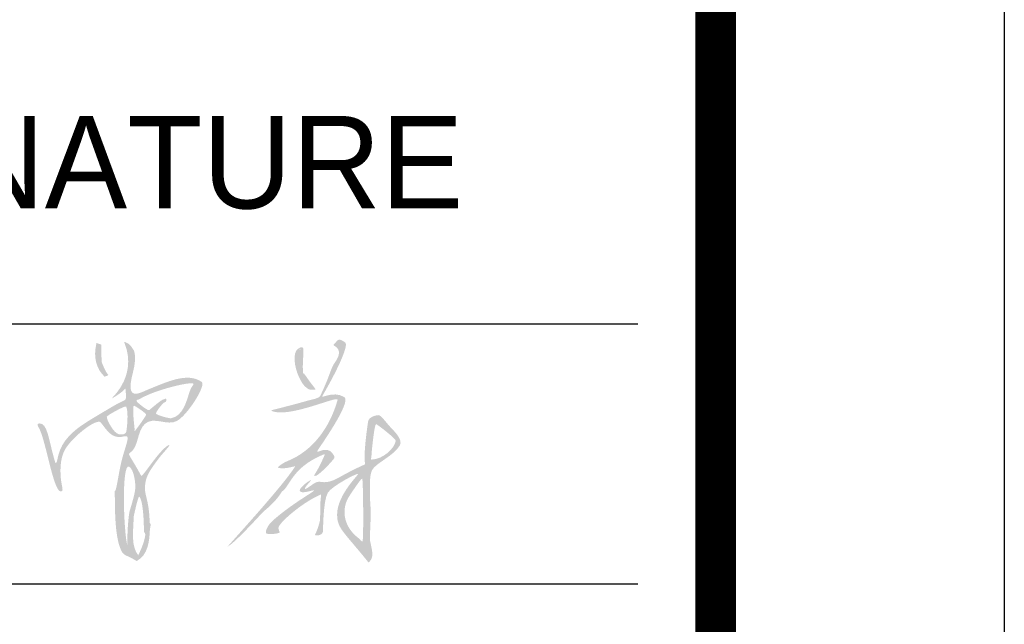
# Model space of a CAD drawing. Header units: millimetres. Extents: x 38389465 to 38395088, y 2473666 to 2480744.
# Tile 228 of 256: x 38391198 to 38391249, y 2479636 to 2479667. Entities that reach past the tile are written whole.
import ezdxf

# ---------------------------------------------------------------- set-up
doc = ezdxf.new("R2010")
doc.units = ezdxf.units.MM
doc.header["$LTSCALE"] = 2
doc.layers.get('0').update_dxf_attribs({"linetype": 'CONTINUOUS', "lineweight": 9})
doc.layers.add('PUB_TITLE', color=4, linetype='CONTINUOUS')
doc.styles.add('图框-宋体', font='txt')

# ---------------------------------------------------------------- blocks, each defined once
blk = doc.blocks.new('A$C147F3DBF')
h = blk.add_hatch(color=256)
h.dxf.hatch_style = 1
edge = h.paths.add_edge_path(flags=16)
edge.add_spline(control_points=[(-7368, 1000), (-7368, 1000), (-7368, 1000), (-7368, 1000)], knot_values=[0, 0, 0, 0, 1, 1, 1, 1], degree=3, periodic=0)
edge = h.paths.add_edge_path(flags=16)
edge.add_spline(control_points=[(-6725, 3547), (-6725, 3547), (-6725, 3547), (-6725, 3547)], knot_values=[0, 0, 0, 0, 1, 1, 1, 1], degree=3, periodic=0)
edge = h.paths.add_edge_path()
edge.add_spline(control_points=[(-4796, 2083), (-5001, 1750), (-5973, 700), (-5950, 713)], knot_values=[0, 0, 0, 0, 1, 1, 1, 1], degree=3, periodic=0)
edge.add_spline(control_points=[(-5950, 713), (-5798, 803), (-5358, 1296), (-5338, 1312)], knot_values=[0, 0, 0, 0, 1, 1, 1, 1], degree=3, periodic=0)
edge.add_spline(control_points=[(-5338, 1312), (-5066, 1536), (-5036, 1646), (-5013, 1662)], knot_values=[0, 0, 0, 0, 1, 1, 1, 1], degree=3, periodic=0)
edge.add_spline(control_points=[(-5013, 1662), (-4878, 1754), (-4846, 2063), (-4330, 2283)], knot_values=[0, 0, 0, 0, 1, 1, 1, 1], degree=3, periodic=0)
edge.add_spline(control_points=[(-4330, 2283), (-4304, 2294), (-4275, 2309), (-4287, 2282)], knot_values=[0, 0, 0, 0, 1, 1, 1, 1], degree=3, periodic=0)
edge.add_spline(control_points=[(-4287, 2282), (-4424, 1965), (-4486, 1934), (-4460, 1924)], knot_values=[0, 0, 0, 0, 1, 1, 1, 1], degree=3, periodic=0)
edge.add_spline(control_points=[(-4460, 1924), (-4404, 1904), (-4129, 2208), (-4118, 2234)], knot_values=[0, 0, 0, 0, 1, 1, 1, 1], degree=3, periodic=0)
edge.add_spline(control_points=[(-4118, 2234), (-4107, 2262), (-4163, 2332), (-4188, 2349)], knot_values=[0, 0, 0, 0, 1, 1, 1, 1], degree=3, periodic=0)
edge.add_spline(control_points=[(-4188, 2349), (-4303, 2424), (-4437, 2293), (-4408, 2360)], knot_values=[0, 0, 0, 0, 1, 1, 1, 1], degree=3, periodic=0)
edge.add_spline(control_points=[(-4408, 2360), (-4397, 2386), (-3813, 3196), (-3950, 3277)], knot_values=[0, 0, 0, 0, 1, 1, 1, 1], degree=3, periodic=0)
edge.add_spline(control_points=[(-3950, 3277), (-4149, 3397), (-4364, 3231), (-4322, 3302)], knot_values=[0, 0, 0, 0, 1, 1, 1, 1], degree=3, periodic=0)
edge.add_spline(control_points=[(-4322, 3302), (-4029, 3805), (-3876, 4172), (-3934, 4212)], knot_values=[0, 0, 0, 0, 1, 1, 1, 1], degree=3, periodic=0)
edge.add_spline(control_points=[(-3934, 4212), (-3971, 4238), (-4031, 4281), (-4060, 4252)], knot_values=[0, 0, 0, 0, 1, 1, 1, 1], degree=3, periodic=0)
edge.add_spline(control_points=[(-4060, 4252), (-4079, 4234), (-4091, 4221), (-4109, 4201)], knot_values=[0, 0, 0, 0, 1, 1, 1, 1], degree=3, periodic=0)
edge.add_spline(control_points=[(-4109, 4201), (-4127, 4180), (-4150, 4172), (-4125, 4159)], knot_values=[0, 0, 0, 0, 1, 1, 1, 1], degree=3, periodic=0)
edge.add_spline(control_points=[(-4125, 4159), (-3986, 4086), (-4049, 3959), (-4104, 3880)], knot_values=[0, 0, 0, 0, 1, 1, 1, 1], degree=3, periodic=0)
edge.add_spline(control_points=[(-4104, 3880), (-4194, 3751), (-4176, 3687), (-4361, 3298)], knot_values=[0, 0, 0, 0, 1, 1, 1, 1], degree=3, periodic=0)
edge.add_spline(control_points=[(-4361, 3298), (-4382, 3254), (-4529, 3228), (-4559, 3220)], knot_values=[0, 0, 0, 0, 1, 1, 1, 1], degree=3, periodic=0)
edge.add_spline(control_points=[(-4559, 3220), (-5102, 3065), (-5238, 3056), (-5194, 3038)], knot_values=[0, 0, 0, 0, 1, 1, 1, 1], degree=3, periodic=0)
edge.add_spline(control_points=[(-5194, 3038), (-4889, 2910), (-4040, 3317), (-4064, 3229)], knot_values=[0, 0, 0, 0, 1, 1, 1, 1], degree=3, periodic=0)
edge.add_spline(control_points=[(-4064, 3229), (-4190, 2775), (-4478, 2358), (-4926, 2179)], knot_values=[0, 0, 0, 0, 1, 1, 1, 1], degree=3, periodic=0)
edge.add_spline(control_points=[(-4926, 2179), (-5017, 2143), (-5111, 2067), (-5080, 2062)], knot_values=[0, 0, 0, 0, 1, 1, 1, 1], degree=3, periodic=0)
edge.add_spline(control_points=[(-5080, 2062), (-4935, 2036), (-4779, 2109), (-4796, 2083)], knot_values=[0, 0, 0, 0, 1, 1, 1, 1], degree=3, periodic=0)
edge = h.paths.add_edge_path(flags=16)
edge.add_spline(control_points=[(-7634, 1309), (-7664, 1097), (-7671, 927), (-7667, 725)], knot_values=[0, 0, 0, 0, 1, 1, 1, 1], degree=3, periodic=0)
edge.add_spline(control_points=[(-7667, 725), (-7736, 973), (-7768, 2136), (-7643, 2086)], knot_values=[0, 0, 0, 0, 1, 1, 1, 1], degree=3, periodic=0)
edge.add_spline(control_points=[(-7643, 2086), (-7561, 2054), (-7515, 1792), (-7538, 1667)], knot_values=[0, 0, 0, 0, 1, 1, 1, 1], degree=3, periodic=0)
edge.add_spline(control_points=[(-7538, 1667), (-7562, 1537), (-7625, 1340), (-7634, 1309)], knot_values=[0, 0, 0, 0, 1, 1, 1, 1], degree=3, periodic=0)
edge = h.paths.add_edge_path(flags=16)
edge.add_spline(control_points=[(-7384, 959), (-7315, 968), (-7420, 679), (-7484, 567)], knot_values=[0, 0, 0, 0, 1, 1, 1, 1], degree=3, periodic=0)
edge.add_spline(control_points=[(-7484, 567), (-7607, 732), (-7569, 956), (-7559, 1234)], knot_values=[0, 0, 0, 0, 1, 1, 1, 1], degree=3, periodic=0)
edge.add_spline(control_points=[(-7559, 1234), (-7552, 1263), (-7484, 1593), (-7463, 1570)], knot_values=[0, 0, 0, 0, 1, 1, 1, 1], degree=3, periodic=0)
edge.add_spline(control_points=[(-7463, 1570), (-7402, 1502), (-7386, 1196), (-7384, 959)], knot_values=[0, 0, 0, 0, 1, 1, 1, 1], degree=3, periodic=0)
edge = h.paths.add_edge_path()
edge.add_spline(control_points=[(-7283, 1000), (-7290, 803), (-7317, 568), (-7509, 467)], knot_values=[0, 0, 0, 0, 1, 1, 1, 1], degree=3, periodic=0)
edge.add_spline(control_points=[(-7509, 467), (-7673, 570), (-7723, 555), (-7763, 627)], knot_values=[0, 0, 0, 0, 1, 1, 1, 1], degree=3, periodic=0)
edge.add_spline(control_points=[(-7763, 627), (-7881, 844), (-7883, 1289), (-7884, 1667)], knot_values=[0, 0, 0, 0, 1, 1, 1, 1], degree=3, periodic=0)
edge.add_spline(control_points=[(-7884, 1667), (-7849, 1660), (-7820, 2038), (-7729, 2324)], knot_values=[0, 0, 0, 0, 1, 1, 1, 1], degree=3, periodic=0)
edge.add_spline(control_points=[(-7729, 2324), (-7632, 2631), (-7641, 2618), (-7765, 2596)], knot_values=[0, 0, 0, 0, 1, 1, 1, 1], degree=3, periodic=0)
edge.add_spline(control_points=[(-7765, 2596), (-7784, 2593), (-7797, 2591), (-7824, 2593)], knot_values=[0, 0, 0, 0, 1, 1, 1, 1], degree=3, periodic=0)
edge.add_spline(control_points=[(-7824, 2593), (-7968, 2602), (-8040, 2739), (-8126, 2842)], knot_values=[0, 0, 0, 0, 1, 1, 1, 1], degree=3, periodic=0)
edge.add_spline(control_points=[(-8126, 2842), (-8197, 2927), (-8676, 2550), (-8764, 2324)], knot_values=[0, 0, 0, 0, 1, 1, 1, 1], degree=3, periodic=0)
edge.add_spline(control_points=[(-8764, 2324), (-8818, 2184), (-8822, 2037), (-8810, 1888)], knot_values=[0, 0, 0, 0, 1, 1, 1, 1], degree=3, periodic=0)
edge.add_spline(control_points=[(-8810, 1888), (-8801, 1781), (-8764, 1684), (-8789, 1666)], knot_values=[0, 0, 0, 0, 1, 1, 1, 1], degree=3, periodic=0)
edge.add_spline(control_points=[(-8789, 1666), (-8922, 1567), (-9054, 2482), (-9173, 2724)], knot_values=[0, 0, 0, 0, 1, 1, 1, 1], degree=3, periodic=0)
edge.add_spline(control_points=[(-9173, 2724), (-9193, 2767), (-9201, 2769), (-9207, 2795)], knot_values=[0, 0, 0, 0, 1, 1, 1, 1], degree=3, periodic=0)
edge.add_spline(control_points=[(-9207, 2795), (-9212, 2815), (-9199, 2824), (-9179, 2825)], knot_values=[0, 0, 0, 0, 1, 1, 1, 1], degree=3, periodic=0)
edge.add_spline(control_points=[(-9179, 2825), (-9039, 2837), (-9020, 2556), (-8924, 2220)], knot_values=[0, 0, 0, 0, 1, 1, 1, 1], degree=3, periodic=0)
edge.add_spline(control_points=[(-8924, 2220), (-8916, 2193), (-8909, 2171), (-8901, 2146)], knot_values=[0, 0, 0, 0, 1, 1, 1, 1], degree=3, periodic=0)
edge.add_spline(control_points=[(-8901, 2146), (-8899, 2138), (-8897, 2154), (-8888, 2155)], knot_values=[0, 0, 0, 0, 1, 1, 1, 1], degree=3, periodic=0)
edge.add_spline(control_points=[(-8888, 2155), (-8860, 2157), (-8876, 2395), (-8668, 2609)], knot_values=[0, 0, 0, 0, 1, 1, 1, 1], degree=3, periodic=0)
edge.add_spline(control_points=[(-8668, 2609), (-8522, 2758), (-8414, 2824), (-8027, 3053)], knot_values=[0, 0, 0, 0, 1, 1, 1, 1], degree=3, periodic=0)
edge.add_spline(control_points=[(-8027, 3053), (-7949, 3100), (-7860, 3151), (-7819, 3173)], knot_values=[0, 0, 0, 0, 1, 1, 1, 1], degree=3, periodic=0)
edge.add_spline(control_points=[(-7819, 3173), (-7681, 3247), (-7681, 3194), (-7701, 3414)], knot_values=[0, 0, 0, 0, 1, 1, 1, 1], degree=3, periodic=0)
edge.add_spline(control_points=[(-7701, 3414), (-7704, 3442), (-7722, 3371), (-7925, 3258)], knot_values=[0, 0, 0, 0, 1, 1, 1, 1], degree=3, periodic=0)
edge.add_spline(control_points=[(-7925, 3258), (-8019, 3205), (-7471, 3587), (-7719, 4209)], knot_values=[0, 0, 0, 0, 1, 1, 1, 1], degree=3, periodic=0)
edge.add_spline(control_points=[(-7719, 4209), (-7730, 4237), (-7701, 4216), (-7674, 4203)], knot_values=[0, 0, 0, 0, 1, 1, 1, 1], degree=3, periodic=0)
edge.add_spline(control_points=[(-7674, 4203), (-7656, 4195), (-7652, 4194), (-7626, 4169)], knot_values=[0, 0, 0, 0, 1, 1, 1, 1], degree=3, periodic=0)
edge.add_spline(control_points=[(-7626, 4169), (-7608, 4151), (-7593, 4131), (-7580, 4110)], knot_values=[0, 0, 0, 0, 1, 1, 1, 1], degree=3, periodic=0)
edge.add_spline(control_points=[(-7580, 4110), (-7567, 4090), (-7543, 4055), (-7556, 4075)], knot_values=[0, 0, 0, 0, 1, 1, 1, 1], degree=3, periodic=0)
edge.add_spline(control_points=[(-7556, 4075), (-7571, 4098), (-7494, 3992), (-7576, 3686)], knot_values=[0, 0, 0, 0, 1, 1, 1, 1], degree=3, periodic=0)
edge.add_spline(control_points=[(-7576, 3686), (-7713, 3172), (-7446, 3355), (-7298, 3413)], knot_values=[0, 0, 0, 0, 1, 1, 1, 1], degree=3, periodic=0)
edge.add_spline(control_points=[(-7298, 3413), (-7000, 3531), (-6641, 3709), (-6395, 3537)], knot_values=[0, 0, 0, 0, 1, 1, 1, 1], degree=3, periodic=0)
edge.add_spline(control_points=[(-6395, 3537), (-6312, 3480), (-6631, 2978), (-6813, 2871)], knot_values=[0, 0, 0, 0, 1, 1, 1, 1], degree=3, periodic=0)
edge.add_spline(control_points=[(-6813, 2871), (-6982, 2771), (-7214, 2957), (-7368, 2817)], knot_values=[0, 0, 0, 0, 1, 1, 1, 1], degree=3, periodic=0)
edge.add_spline(control_points=[(-7368, 2817), (-7514, 2684), (-7463, 2418), (-7637, 2310)], knot_values=[0, 0, 0, 0, 1, 1, 1, 1], degree=3, periodic=0)
edge.add_spline(control_points=[(-7637, 2310), (-7660, 2295), (-7585, 2211), (-7433, 1931)], knot_values=[0, 0, 0, 0, 1, 1, 1, 1], degree=3, periodic=0)
edge.add_spline(control_points=[(-7433, 1931), (-7411, 1890), (-7136, 2355), (-6967, 2451)], knot_values=[0, 0, 0, 0, 1, 1, 1, 1], degree=3, periodic=0)
edge.add_spline(control_points=[(-6967, 2451), (-6883, 2498), (-7075, 2302), (-7132, 2224)], knot_values=[0, 0, 0, 0, 1, 1, 1, 1], degree=3, periodic=0)
edge.add_spline(control_points=[(-7132, 2224), (-7248, 2068), (-7341, 1947), (-7362, 1797)], knot_values=[0, 0, 0, 0, 1, 1, 1, 1], degree=3, periodic=0)
edge.add_spline(control_points=[(-7362, 1797), (-7391, 1584), (-7299, 1569), (-7284, 1117)], knot_values=[0, 0, 0, 0, 1, 1, 1, 1], degree=3, periodic=0)
edge.add_spline(control_points=[(-7284, 1117), (-7252, 1113), (-7281, 1040), (-7283, 1000)], knot_values=[0, 0, 0, 0, 1, 1, 1, 1], degree=3, periodic=0)
edge = h.paths.add_edge_path(flags=17)
edge.add_spline(control_points=[(-8205, 4166), (-8249, 3973), (-8208, 3762), (-8059, 3626)], knot_values=[0, 0, 0, 0, 1, 1, 1, 1], degree=3, periodic=0)
edge.add_spline(control_points=[(-8059, 3626), (-8023, 3641), (-8016, 3635), (-8001, 3651)], knot_values=[0, 0, 0, 0, 1, 1, 1, 1], degree=3, periodic=0)
edge.add_spline(control_points=[(-8001, 3651), (-7987, 3666), (-8004, 3654), (-8035, 3713)], knot_values=[0, 0, 0, 0, 1, 1, 1, 1], degree=3, periodic=0)
edge.add_spline(control_points=[(-8035, 3713), (-8064, 3767), (-8088, 3824), (-8109, 3876)], knot_values=[0, 0, 0, 0, 1, 1, 1, 1], degree=3, periodic=0)
edge.add_spline(control_points=[(-8109, 3876), (-8117, 4083), (-8116, 4063), (-8117, 4176)], knot_values=[0, 0, 0, 0, 1, 1, 1, 1], degree=3, periodic=0)
edge.add_spline(control_points=[(-8117, 4176), (-8146, 4186), (-8159, 4190), (-8179, 4196)], knot_values=[0, 0, 0, 0, 1, 1, 1, 1], degree=3, periodic=0)
edge.add_spline(control_points=[(-8179, 4196), (-8206, 4205), (-8195, 4210), (-8205, 4166)], knot_values=[0, 0, 0, 0, 1, 1, 1, 1], degree=3, periodic=0)
edge = h.paths.add_edge_path(flags=16)
edge.add_spline(control_points=[(-7688, 2678), (-7697, 2638), (-7764, 2631), (-7809, 2638)], knot_values=[0, 0, 0, 0, 1, 1, 1, 1], degree=3, periodic=0)
edge.add_spline(control_points=[(-7809, 2638), (-7909, 2655), (-8035, 2912), (-8021, 2941)], knot_values=[0, 0, 0, 0, 1, 1, 1, 1], degree=3, periodic=0)
edge.add_spline(control_points=[(-8021, 2941), (-8008, 2968), (-7700, 3139), (-7688, 3113)], knot_values=[0, 0, 0, 0, 1, 1, 1, 1], degree=3, periodic=0)
edge.add_spline(control_points=[(-7688, 3113), (-7642, 3012), (-7681, 2707), (-7688, 2678)], knot_values=[0, 0, 0, 0, 1, 1, 1, 1], degree=3, periodic=0)
edge = h.paths.add_edge_path(flags=16)
edge.add_spline(control_points=[(-7347, 2972), (-7357, 2941), (-7520, 2717), (-7538, 2698)], knot_values=[0, 0, 0, 0, 1, 1, 1, 1], degree=3, periodic=0)
edge.add_spline(control_points=[(-7538, 2698), (-7554, 2682), (-7542, 2719), (-7547, 2761)], knot_values=[0, 0, 0, 0, 1, 1, 1, 1], degree=3, periodic=0)
edge.add_spline(control_points=[(-7547, 2761), (-7551, 2789), (-7553, 2813), (-7556, 2842)], knot_values=[0, 0, 0, 0, 1, 1, 1, 1], degree=3, periodic=0)
edge.add_spline(control_points=[(-7556, 2842), (-7559, 2869), (-7584, 3132), (-7555, 3128)], knot_values=[0, 0, 0, 0, 1, 1, 1, 1], degree=3, periodic=0)
edge.add_spline(control_points=[(-7555, 3128), (-7529, 3124), (-7340, 2997), (-7347, 2972)], knot_values=[0, 0, 0, 0, 1, 1, 1, 1], degree=3, periodic=0)
edge = h.paths.add_edge_path(flags=16)
edge.add_spline(control_points=[(-6607, 3353), (-6654, 3211), (-6713, 2951), (-6918, 2914)], knot_values=[0, 0, 0, 0, 1, 1, 1, 1], degree=3, periodic=0)
edge.add_spline(control_points=[(-6918, 2914), (-6947, 2908), (-7174, 2966), (-7177, 2997)], knot_values=[0, 0, 0, 0, 1, 1, 1, 1], degree=3, periodic=0)
edge.add_spline(control_points=[(-7177, 2997), (-7179, 3030), (-7055, 3183), (-7030, 3186)], knot_values=[0, 0, 0, 0, 1, 1, 1, 1], degree=3, periodic=0)
edge.add_spline(control_points=[(-7030, 3186), (-7010, 3188), (-6997, 3213), (-7000, 3234)], knot_values=[0, 0, 0, 0, 1, 1, 1, 1], degree=3, periodic=0)
edge.add_spline(control_points=[(-7000, 3234), (-7006, 3266), (-7017, 3242), (-7048, 3237)], knot_values=[0, 0, 0, 0, 1, 1, 1, 1], degree=3, periodic=0)
edge.add_spline(control_points=[(-7048, 3237), (-7083, 3233), (-7221, 3114), (-7294, 3053)], knot_values=[0, 0, 0, 0, 1, 1, 1, 1], degree=3, periodic=0)
edge.add_spline(control_points=[(-7294, 3053), (-7314, 3036), (-7500, 3179), (-7510, 3208)], knot_values=[0, 0, 0, 0, 1, 1, 1, 1], degree=3, periodic=0)
edge.add_spline(control_points=[(-7510, 3208), (-7519, 3234), (-7484, 3228), (-7469, 3237)], knot_values=[0, 0, 0, 0, 1, 1, 1, 1], degree=3, periodic=0)
edge.add_spline(control_points=[(-7469, 3237), (-7446, 3250), (-7422, 3264), (-7394, 3278)], knot_values=[0, 0, 0, 0, 1, 1, 1, 1], degree=3, periodic=0)
edge.add_spline(control_points=[(-7394, 3278), (-7104, 3425), (-6555, 3547), (-6539, 3505)], knot_values=[0, 0, 0, 0, 1, 1, 1, 1], degree=3, periodic=0)
edge.add_spline(control_points=[(-6539, 3505), (-6528, 3476), (-6564, 3485), (-6607, 3353)], knot_values=[0, 0, 0, 0, 1, 1, 1, 1], degree=3, periodic=0)
edge = h.paths.add_edge_path(flags=16)
edge.add_spline(control_points=[(-4711, 4102), (-4700, 4096), (-4696, 4081), (-4709, 4084)], knot_values=[0, 0, 0, 0, 1, 1, 1, 1], degree=3, periodic=0)
edge.add_spline(control_points=[(-4709, 4084), (-4721, 4086), (-4721, 4108), (-4711, 4102)], knot_values=[0, 0, 0, 0, 1, 1, 1, 1], degree=3, periodic=0)
edge = h.paths.add_edge_path(flags=17)
edge.add_spline(control_points=[(-4731, 3631), (-4689, 3537), (-4635, 3439), (-4534, 3401)], knot_values=[0, 0, 0, 0, 1, 1, 1, 1], degree=3, periodic=0)
edge.add_spline(control_points=[(-4534, 3401), (-4478, 3401), (-4506, 3401), (-4450, 3401)], knot_values=[0, 0, 0, 0, 1, 1, 1, 1], degree=3, periodic=0)
edge.add_spline(control_points=[(-4450, 3401), (-4433, 3401), (-4442, 3413), (-4453, 3427)], knot_values=[0, 0, 0, 0, 1, 1, 1, 1], degree=3, periodic=0)
edge.add_spline(control_points=[(-4453, 3427), (-4637, 3660), (-4626, 3684), (-4659, 3684)], knot_values=[0, 0, 0, 0, 1, 1, 1, 1], degree=3, periodic=0)
edge.add_spline(control_points=[(-4659, 3684), (-4675, 4025), (-4590, 4212), (-4743, 4103)], knot_values=[0, 0, 0, 0, 1, 1, 1, 1], degree=3, periodic=0)
edge.add_spline(control_points=[(-4743, 4103), (-4837, 4037), (-4809, 3803), (-4731, 3631)], knot_values=[0, 0, 0, 0, 1, 1, 1, 1], degree=3, periodic=0)
edge = h.paths.add_edge_path(flags=16)
edge.add_spline(control_points=[(-3484, 2267), (-3485, 2245), (-3500, 2204), (-3483, 2205)], knot_values=[0, 0, 0, 0, 1, 1, 1, 1], degree=3, periodic=0)
edge.add_spline(control_points=[(-3483, 2205), (-3273, 2215), (-3088, 2403), (-3067, 2527)], knot_values=[0, 0, 0, 0, 1, 1, 1, 1], degree=3, periodic=0)
edge.add_spline(control_points=[(-3067, 2527), (-3061, 2560), (-3377, 2806), (-3404, 2813)], knot_values=[0, 0, 0, 0, 1, 1, 1, 1], degree=3, periodic=0)
edge.add_spline(control_points=[(-3404, 2813), (-3433, 2821), (-3475, 2383), (-3478, 2350)], knot_values=[0, 0, 0, 0, 1, 1, 1, 1], degree=3, periodic=0)
edge.add_spline(control_points=[(-3478, 2350), (-3479, 2332), (-3482, 2303), (-3484, 2267)], knot_values=[0, 0, 0, 0, 1, 1, 1, 1], degree=3, periodic=0)
edge = h.paths.add_edge_path()
edge.add_spline(control_points=[(-4068, 1189), (-4040, 1007), (-3942, 946), (-3533, 442)], knot_values=[0, 0, 0, 0, 1, 1, 1, 1], degree=3, periodic=0)
edge.add_spline(control_points=[(-3533, 442), (-3430, 533), (-3472, 634), (-3508, 817)], knot_values=[0, 0, 0, 0, 1, 1, 1, 1], degree=3, periodic=0)
edge.add_spline(control_points=[(-3508, 817), (-3507, 1323), (-3479, 1072), (-3508, 1525)], knot_values=[0, 0, 0, 0, 1, 1, 1, 1], degree=3, periodic=0)
edge.add_spline(control_points=[(-3508, 1525), (-3508, 1725), (-3523, 1928), (-3473, 2025)], knot_values=[0, 0, 0, 0, 1, 1, 1, 1], degree=3, periodic=0)
edge.add_spline(control_points=[(-3473, 2025), (-3412, 2144), (-3117, 2260), (-3000, 2443)], knot_values=[0, 0, 0, 0, 1, 1, 1, 1], degree=3, periodic=0)
edge.add_spline(control_points=[(-3000, 2443), (-2933, 2548), (-3096, 2692), (-3186, 2791)], knot_values=[0, 0, 0, 0, 1, 1, 1, 1], degree=3, periodic=0)
edge.add_spline(control_points=[(-3186, 2791), (-3207, 2814), (-3326, 2969), (-3358, 2967)], knot_values=[0, 0, 0, 0, 1, 1, 1, 1], degree=3, periodic=0)
edge.add_spline(control_points=[(-3358, 2967), (-3436, 2963), (-3532, 2929), (-3543, 2851)], knot_values=[0, 0, 0, 0, 1, 1, 1, 1], degree=3, periodic=0)
edge.add_spline(control_points=[(-3543, 2851), (-3625, 2295), (-3599, 2157), (-3592, 2126)], knot_values=[0, 0, 0, 0, 1, 1, 1, 1], degree=3, periodic=0)
edge.add_spline(control_points=[(-3592, 2126), (-3983, 1946), (-4026, 1897), (-4134, 1853)], knot_values=[0, 0, 0, 0, 1, 1, 1, 1], degree=3, periodic=0)
edge.add_spline(control_points=[(-4134, 1853), (-4328, 1775), (-4356, 1861), (-4453, 1806)], knot_values=[0, 0, 0, 0, 1, 1, 1, 1], degree=3, periodic=0)
edge.add_spline(control_points=[(-4453, 1806), (-4507, 1776), (-4651, 1658), (-4621, 1721)], knot_values=[0, 0, 0, 0, 1, 1, 1, 1], degree=3, periodic=0)
edge.add_spline(control_points=[(-4621, 1721), (-4598, 1769), (-4484, 1878), (-4532, 1851)], knot_values=[0, 0, 0, 0, 1, 1, 1, 1], degree=3, periodic=0)
edge.add_spline(control_points=[(-4532, 1851), (-4624, 1801), (-4733, 1699), (-4711, 1665)], knot_values=[0, 0, 0, 0, 1, 1, 1, 1], degree=3, periodic=0)
edge.add_spline(control_points=[(-4711, 1665), (-4671, 1600), (-4415, 1722), (-4481, 1661)], knot_values=[0, 0, 0, 0, 1, 1, 1, 1], degree=3, periodic=0)
edge.add_spline(control_points=[(-4481, 1661), (-4501, 1642), (-4931, 1390), (-5193, 1143)], knot_values=[0, 0, 0, 0, 1, 1, 1, 1], degree=3, periodic=0)
edge.add_spline(control_points=[(-5193, 1143), (-5268, 1073), (-5310, 968), (-5288, 942)], knot_values=[0, 0, 0, 0, 1, 1, 1, 1], degree=3, periodic=0)
edge.add_spline(control_points=[(-5288, 942), (-5270, 920), (-5094, 930), (-5062, 955)], knot_values=[0, 0, 0, 0, 1, 1, 1, 1], degree=3, periodic=0)
edge.add_spline(control_points=[(-5062, 955), (-5043, 968), (-5064, 948), (-5079, 1029)], knot_values=[0, 0, 0, 0, 1, 1, 1, 1], degree=3, periodic=0)
edge.add_spline(control_points=[(-5079, 1029), (-5093, 1104), (-4687, 1456), (-4398, 1585)], knot_values=[0, 0, 0, 0, 1, 1, 1, 1], degree=3, periodic=0)
edge.add_spline(control_points=[(-4398, 1585), (-4330, 1615), (-4348, 1632), (-4359, 1475)], knot_values=[0, 0, 0, 0, 1, 1, 1, 1], degree=3, periodic=0)
edge.add_spline(control_points=[(-4359, 1475), (-4360, 1314), (-4362, 1276), (-4367, 1159)], knot_values=[0, 0, 0, 0, 1, 1, 1, 1], degree=3, periodic=0)
edge.add_spline(control_points=[(-4367, 1159), (-4423, 929), (-4473, 914), (-4443, 909)], knot_values=[0, 0, 0, 0, 1, 1, 1, 1], degree=3, periodic=0)
edge.add_spline(control_points=[(-4443, 909), (-4368, 895), (-4320, 938), (-4316, 967)], knot_values=[0, 0, 0, 0, 1, 1, 1, 1], degree=3, periodic=0)
edge.add_spline(control_points=[(-4316, 967), (-4312, 995), (-4315, 1488), (-4233, 1635)], knot_values=[0, 0, 0, 0, 1, 1, 1, 1], degree=3, periodic=0)
edge.add_spline(control_points=[(-4233, 1635), (-4169, 1752), (-3708, 1990), (-3715, 1956)], knot_values=[0, 0, 0, 0, 1, 1, 1, 1], degree=3, periodic=0)
edge.add_spline(control_points=[(-3715, 1956), (-3723, 1921), (-4123, 1549), (-4068, 1189)], knot_values=[0, 0, 0, 0, 1, 1, 1, 1], degree=3, periodic=0)
edge = h.paths.add_edge_path(flags=16)
edge.add_spline(control_points=[(-3697, 853), (-3680, 839), (-3654, 794), (-3637, 807)], knot_values=[0, 0, 0, 0, 1, 1, 1, 1], degree=3, periodic=0)
edge.add_spline(control_points=[(-3637, 807), (-3617, 824), (-3625, 1851), (-3642, 1878)], knot_values=[0, 0, 0, 0, 1, 1, 1, 1], degree=3, periodic=0)
edge.add_spline(control_points=[(-3642, 1878), (-3656, 1900), (-3859, 1587), (-3876, 1560)], knot_values=[0, 0, 0, 0, 1, 1, 1, 1], degree=3, periodic=0)
edge.add_spline(control_points=[(-3876, 1560), (-4001, 1350), (-3956, 1083), (-3760, 906)], knot_values=[0, 0, 0, 0, 1, 1, 1, 1], degree=3, periodic=0)
edge.add_spline(control_points=[(-3760, 906), (-3742, 889), (-3719, 869), (-3697, 853)], knot_values=[0, 0, 0, 0, 1, 1, 1, 1], degree=3, periodic=0)
blk = doc.blocks.new('fgh34524')
at = {"xscale": 0.2020787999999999, "yscale": 0.2020787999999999, "zscale": 0.2020787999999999}
blk.add_blockref('A$C147F3DBF', (-187.4, -888.9, -600.2), dxfattribs=at)
blk = doc.blocks.new('A$C69596FC1')
at = {"layer": 'PUB_TITLE'}
for p, q in [((118900, 84100), (118900, 0)), ((117900, 1000), (117900, 83100)), ((109620, 21190), (117630, 21190)), ((109620, 20290), (117630, 20290))]:
    blk.add_line(p, q, dxfattribs=at)
at = {"layer": 'PUB_TITLE', "const_width": 140}
blk.add_lwpolyline([(1000, 83100), (117900, 83100), (117900, 1000), (1000, 1000), (1000, 83100)], dxfattribs=at)
at = {"xscale": 0.9999999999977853, "yscale": 0.9999999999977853, "zscale": 0.9999999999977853}
blk.add_blockref('fgh34524', (117598.9, 21163.6), dxfattribs=at)
at = {"layer": 'PUB_TITLE', "ltscale": 0.1, "style": '图框-宋体'}
blk.add_text('DESIGN SIGNATURE', height=320, dxfattribs=at).set_placement((112770, 21590))

msp = doc.modelspace()

# ---------------------------------------------------------------- block references
at = {"linetype": 'ByBlock', "xscale": 0.01500000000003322, "yscale": 0.01500000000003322, "zscale": 0.01500000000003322}
msp.add_blockref('A$C69596FC1', (38389465.971, 2479333.814), dxfattribs=at)

doc.saveas('drawing.dxf')
